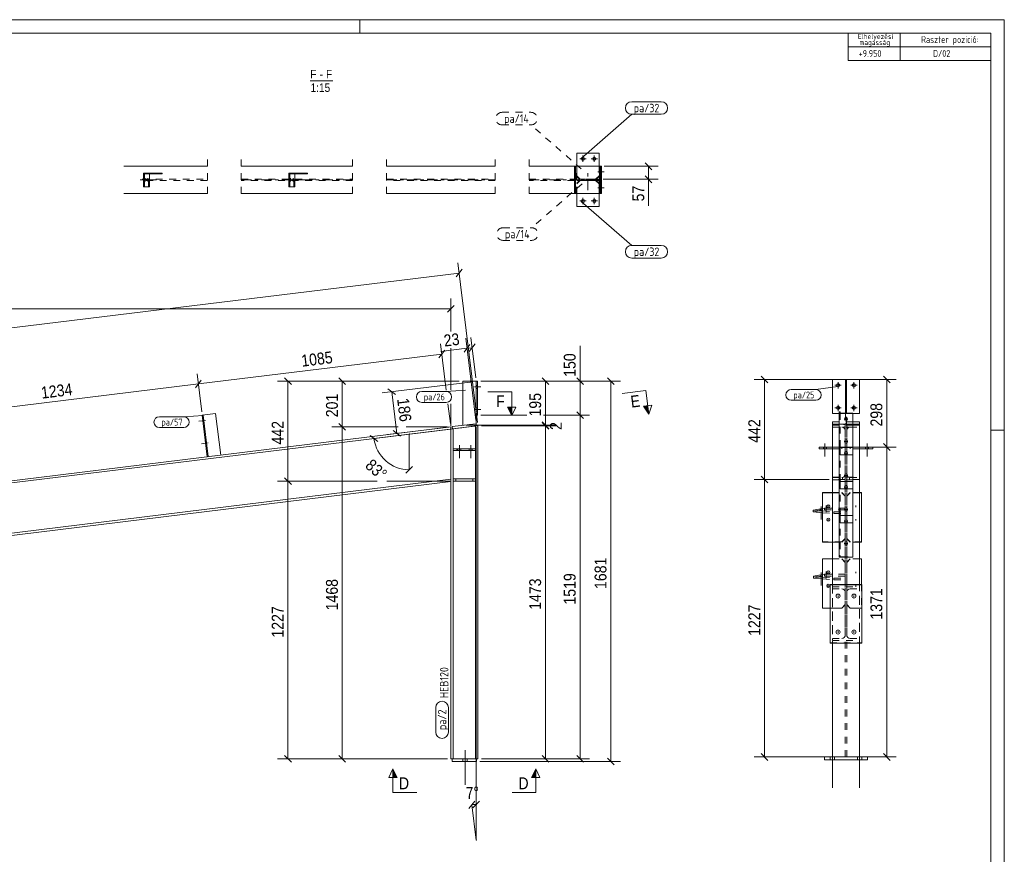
# Model space of a CAD drawing. Header units: millimetres. Extents: x 1 to 593, y 1 to 419.
# Tile 3 of 3: x 303 to 593, y 173 to 419. Entities that reach past the tile are written whole.
import ezdxf

# ---------------------------------------------------------------- set-up
doc = ezdxf.new("R2010")
doc.units = ezdxf.units.MM
for name, pattern in [('XKITLINE00', [0]), ('XKITLINE02', [4, 2, -2]), ('XKITLINE03', [6, 3, -1, 1, -1])]:
    doc.linetypes.add(name, pattern=pattern)
for name, color, linetype, lineweight in [('Bemassung', 1, 'Continuous', 0), ('Schnitt', 6, 'Continuous', 0), ('Schrauben', 7, 'Continuous', 0), ('Teil', 7, 'Continuous', 0), ('Text', 5, 'Continuous', 0), ('Ueberschrift', 7, 'Continuous', 0), ('Zeichnungsrahmen', 3, 'Continuous', 0)]:
    doc.layers.add(name, color=color, linetype=linetype, lineweight=lineweight)
doc.styles.add('ARIAL', font='ARIAL.TTF')
doc.styles.add('ISOCPEUR', font='ISOCPEUR.TTF')

msp = doc.modelspace()

# ---------------------------------------------------------------- hatches: boundary and pattern name
at = {"layer": 'Schnitt'}
for points in [[(487.88, 305.2), (488.18, 302.72), (486.64, 305.05)], [(447.77, 304.79), (447.77, 302.29), (446.52, 304.79)], [(412.77, 195.62), (412.77, 198.12), (414.02, 195.62)], [(453.61, 195.62), (454.86, 198.12), (454.86, 195.62)]]:
    msp.add_hatch(color=256, dxfattribs=at).paths.add_polyline_path(points, flags=17)

# ---------------------------------------------------------------- linework, layer by layer
at = {"layer": 'Bemassung', "linetype": 'XKITLINE00', "lineweight": 0}
for p, q in [((475.07, 375.77), (490.94, 375.77)), ((487.15, 376.76), (489.13, 374.78)), ((488.14, 371.94), (488.14, 375.77)), ((474.74, 371.94), (490.94, 371.94)), ((487.15, 372.93), (489.13, 370.95)), ((488.14, 371.94), (488.14, 364.12)), ((488.14, 371.94), (488.14, 364.12)), ((437.69, 300.28), (431.92, 347.34)), ((35.25, 295.57), (432.29, 344.32)), ((433.15, 345.42), (431.43, 343.21)), ((429.82, 327.07), (429.82, 336.84)), ((430.81, 334.78), (428.83, 332.8)), ((41.75, 333.79), (429.82, 333.79)), ((437.19, 300.89), (434.22, 325.14)), ((437.19, 313.38), (435.73, 325.33)), ((428.49, 309.78), (426.81, 323.45)), ((435.45, 323.22), (433.73, 321.01)), ((434.59, 322.12), (436.1, 322.3)), ((436.96, 323.4), (435.24, 321.2)), ((467.92, 312.39), (467.92, 322.8)), ((467.92, 312.39), (467.92, 322.8)), ((355.39, 311.61), (427.18, 320.43)), ((428.04, 321.53), (426.32, 319.32)), ((434.59, 322.12), (426.83, 321.16)), ((434.59, 322.12), (426.83, 321.16)), ((429.82, 309.78), (429.82, 322.13)), ((356.39, 303.4), (355.02, 314.64)), ((356.39, 303.4), (355.02, 314.64)), ((521.34, 313.89), (523.32, 311.91)), ((557.34, 313.89), (559.32, 311.91)), ((273.73, 301.58), (355.39, 311.61)), ((356.25, 312.71), (354.52, 310.51)), ((356.25, 312.71), (354.52, 310.51)), ((432.32, 312.39), (378.77, 312.39)), ((380.83, 313.38), (382.81, 311.4)), ((381.82, 282.92), (381.82, 312.39)), ((432.32, 312.39), (394.77, 312.39)), ((396.83, 313.38), (398.81, 311.4)), ((397.82, 298.98), (397.82, 312.39)), ((436.32, 312.27), (409.62, 308.99)), ((438.65, 312.39), (479.81, 312.39)), ((438.65, 312.39), (470.72, 312.39)), ((438.65, 312.39), (460.54, 312.39)), ((456.75, 313.38), (458.73, 311.4)), ((457.74, 299.41), (457.74, 312.39)), ((466.93, 313.38), (468.91, 311.4)), ((467.92, 302.39), (467.92, 312.39)), ((476.02, 313.38), (478, 311.4)), ((477.01, 200.32), (477.01, 312.39)), ((545.16, 312.9), (519.28, 312.9)), ((522.33, 283.43), (522.33, 312.9)), ((547.5, 312.9), (561.13, 312.9)), ((558.33, 293.02), (558.33, 312.9)), ((413.5, 308.47), (411.3, 310.19)), ((412.4, 309.33), (413.91, 297.03)), ((429.69, 299.97), (428.98, 305.78)), ((429.82, 299.31), (429.82, 305.78)), ((438.65, 302.39), (452.24, 302.39)), ((438.65, 302.39), (452.24, 302.39)), ((457.14, 302.39), (470.72, 302.39)), ((457.14, 302.39), (470.72, 302.39)), ((466.93, 303.38), (468.91, 301.4)), ((466.93, 303.38), (468.91, 301.4)), ((467.92, 201.12), (467.92, 302.39)), ((396.83, 299.97), (398.81, 297.99)), ((396.83, 299.97), (398.81, 297.99)), ((436.82, 299.17), (407.16, 295.53)), ((434.32, 299.41), (460.79, 299.41)), ((434.32, 299.41), (458.34, 299.41)), ((438.82, 299.29), (458.34, 299.29)), ((438.82, 299.29), (460.79, 299.29)), ((456.75, 300.4), (458.73, 298.42)), ((456.75, 300.4), (458.34, 298.81)), ((456.75, 300.28), (458.34, 298.69)), ((456.75, 300.28), (458.73, 298.3)), ((457.74, 299.29), (457.74, 299.41)), ((457.74, 201.12), (457.74, 299.29)), ((414.28, 298.98), (394.77, 298.98)), ((414.28, 298.98), (394.77, 298.98)), ((397.82, 201.12), (397.82, 298.98)), ((406.05, 296.39), (408.26, 294.67)), ((407.16, 295.53), (417.58, 296.81)), ((429.21, 298.91), (411.13, 296.69)), ((415.01, 296.17), (412.81, 297.89)), ((428.82, 298.98), (416.66, 298.98)), ((428.82, 298.98), (416.66, 298.98)), ((417.58, 286.31), (417.58, 296.81)), ((437.32, 298.9), (437.32, 187.62)), ((557.34, 294.01), (559.32, 292.03)), ((557.34, 294.01), (559.32, 292.03)), ((539.45, 293.02), (561.13, 293.02)), ((539.45, 293.02), (561.13, 293.02)), ((558.33, 201.63), (558.33, 293.02)), ((416.59, 285.32), (418.57, 287.3)), ((408.07, 282.92), (378.77, 282.92)), ((408.07, 282.92), (378.77, 282.92)), ((380.83, 283.91), (382.81, 281.93)), ((380.83, 283.91), (382.81, 281.93)), ((381.82, 201.12), (381.82, 282.92)), ((429.55, 282.92), (410.94, 282.92)), ((429.55, 282.92), (410.94, 282.92)), ((541.33, 283.43), (519.28, 283.43)), ((541.33, 283.43), (519.28, 283.43)), ((521.34, 284.42), (523.32, 282.44)), ((521.34, 284.42), (523.32, 282.44)), ((522.33, 201.63), (522.33, 283.43)), ((428.82, 201.12), (378.77, 201.12)), ((380.83, 202.11), (382.81, 200.13)), ((428.82, 201.12), (394.77, 201.12)), ((396.83, 202.11), (398.81, 200.13)), ((438.42, 200.32), (479.81, 200.32)), ((438.82, 201.12), (470.72, 201.12)), ((438.82, 201.12), (460.54, 201.12)), ((456.75, 202.11), (458.73, 200.13)), ((466.93, 202.11), (468.91, 200.13)), ((476.02, 201.31), (478, 199.33)), ((541.33, 201.63), (519.28, 201.63)), ((521.34, 202.62), (523.32, 200.64)), ((551.33, 201.63), (561.13, 201.63)), ((557.34, 202.62), (559.32, 200.64)), ((436.9, 188.64), (435.17, 186.44)), ((436.04, 187.54), (437.32, 177.12)), ((438.31, 188.61), (436.33, 186.63)), ((437.32, 187.62), (437.32, 177.12))]:
    msp.add_line(p, q, dxfattribs=at)
for centre, start, end in [((417.58, 296.81), 187, 270), ((437.32, 177.12), 90, 97)]:
    msp.add_arc(centre, 10.5, start, end, dxfattribs=at)
at = {"layer": 'Bemassung'}
for p in [(488.14, 375.77), (488.14, 371.94), (432.29, 344.32), (429.82, 333.79), (436.1, 322.3), (427.18, 320.43), (434.59, 322.12), (355.39, 311.61), (355.39, 311.61), (381.82, 312.39), (397.82, 312.39), (457.74, 312.39), (467.92, 312.39), (477.01, 312.39), (522.33, 312.9), (558.33, 312.9), (412.4, 309.33), (467.92, 302.39), (467.92, 302.39), (457.74, 299.41), (457.74, 299.41), (457.74, 299.29), (457.74, 299.29), (397.82, 298.98), (397.82, 298.98), (413.91, 297.03), (417.58, 296.81), (407.16, 295.53), (558.33, 293.02), (558.33, 293.02), (417.58, 286.31), (381.82, 282.92), (381.82, 282.92), (522.33, 283.43), (522.33, 283.43), (381.82, 201.12), (397.82, 201.12), (457.74, 201.12), (467.92, 201.12), (477.01, 200.32), (522.33, 201.63), (558.33, 201.63), (436.04, 187.54), (437.32, 187.62), (437.32, 177.12)]:
    msp.add_point(p, dxfattribs=at)
at = {"layer": 'Schnitt', "linetype": 'XKITLINE00', "lineweight": 0}
for p, q in [((447.77, 309.29), (440.77, 309.29)), ((447.77, 309.29), (447.77, 302.29)), ((487.33, 309.67), (480.38, 308.82)), ((487.33, 309.67), (488.18, 302.72)), ((486.64, 305.05), (489.12, 305.36)), ((488.18, 302.72), (486.64, 305.05)), ((489.12, 305.36), (488.18, 302.72)), ((446.52, 304.79), (449.02, 304.79)), ((447.77, 302.29), (446.52, 304.79)), ((449.02, 304.79), (447.77, 302.29)), ((411.52, 195.62), (412.77, 198.12)), ((412.77, 198.12), (414.02, 195.62)), ((412.77, 191.12), (412.77, 198.12)), ((454.86, 198.12), (453.61, 195.62)), ((454.86, 198.12), (456.11, 195.62)), ((454.86, 191.12), (454.86, 198.12)), ((414.02, 195.62), (411.52, 195.62)), ((453.61, 195.62), (456.11, 195.62)), ((412.77, 191.12), (419.77, 191.12)), ((454.86, 191.12), (447.86, 191.12))]:
    msp.add_line(p, q, dxfattribs=at)
at = {"layer": 'Schrauben', "linetype": 'XKITLINE00', "lineweight": 0}
for p, q in [((467.84, 377.99), (469.71, 377.99)), ((468.77, 378.92), (468.77, 377.06)), ((471.17, 377.99), (473.04, 377.99)), ((472.11, 378.92), (472.11, 377.06)), ((473.74, 374.57), (474.07, 374.57)), ((340.23, 371.77), (338.24, 371.77)), ((341.04, 371.77), (339.05, 371.77)), ((339.7, 372.24), (339.58, 371.89)), ((339.58, 371.89), (339.59, 371.55)), ((339.8, 371.99), (339.7, 372.24)), ((339.7, 371.31), (339.81, 371.66)), ((339.81, 371.66), (339.8, 371.99)), ((340.51, 372.24), (340.4, 371.89)), ((340.4, 371.89), (340.41, 371.55)), ((340.61, 371.99), (340.51, 372.24)), ((340.51, 371.31), (340.62, 371.66)), ((340.62, 371.66), (340.61, 371.99)), ((383.07, 371.77), (381.08, 371.77)), ((383.88, 371.77), (381.9, 371.77)), ((382.54, 372.24), (382.41, 371.89)), ((382.41, 371.89), (382.42, 371.55)), ((382.66, 371.99), (382.54, 372.24)), ((382.54, 371.31), (382.67, 371.66)), ((382.67, 371.66), (382.66, 371.99)), ((383.35, 372.24), (383.22, 371.89)), ((383.22, 371.89), (383.23, 371.55)), ((383.47, 371.99), (383.35, 372.24)), ((383.35, 371.31), (383.48, 371.66)), ((383.48, 371.66), (383.47, 371.99)), ((473.21, 374.11), (475.07, 374.11)), ((473.74, 373.64), (474.07, 373.64)), ((339.59, 371.55), (339.7, 371.31)), ((340.41, 371.55), (340.51, 371.31)), ((382.42, 371.55), (382.54, 371.31)), ((383.23, 371.55), (383.35, 371.31)), ((473.21, 369.44), (475.07, 369.44)), ((473.74, 369.91), (474.07, 369.91)), ((473.74, 368.97), (474.07, 368.97)), ((468.77, 364.62), (468.77, 366.49)), ((472.11, 364.62), (472.11, 366.49)), ((469.71, 365.56), (467.84, 365.56)), ((473.04, 365.56), (471.17, 365.56)), ((436.78, 310.72), (438.65, 310.72)), ((436.78, 310.72), (438.65, 310.72)), ((437.32, 311.19), (437.65, 311.19)), ((437.32, 311.19), (437.65, 311.19)), ((544.93, 311.23), (543.06, 311.23)), ((544, 310.3), (544, 312.16)), ((549.6, 311.23), (547.73, 311.23)), ((548.66, 310.3), (548.66, 312.16)), ((437.32, 310.26), (437.65, 310.26)), ((437.32, 310.26), (437.65, 310.26)), ((544, 303.63), (544, 305.5)), ((548.66, 303.63), (548.66, 305.5)), ((436.78, 304.06), (438.65, 304.06)), ((436.78, 304.06), (438.65, 304.06)), ((437.32, 304.52), (437.65, 304.52)), ((437.32, 304.52), (437.65, 304.52)), ((437.32, 303.59), (437.65, 303.59)), ((437.32, 303.59), (437.65, 303.59)), ((544.93, 304.56), (543.06, 304.56)), ((549.6, 304.56), (547.73, 304.56)), ((357.51, 300.85), (355.53, 300.61)), ((356.93, 301.25), (356.66, 301.22)), ((357.04, 300.32), (356.78, 300.29)), ((546.33, 301.36), (546.33, 301.11)), ((358.33, 294.23), (356.34, 293.99)), ((357.74, 294.63), (357.48, 294.6)), ((357.85, 293.71), (357.59, 293.67)), ((432.35, 293.58), (432.35, 289.71)), ((435.68, 293.58), (435.68, 289.71)), ((540.11, 294.09), (540.11, 290.22)), ((540.11, 294.09), (540.11, 290.22)), ((546.33, 294.74), (546.33, 294.5)), ((552.55, 294.09), (552.55, 290.22)), ((552.55, 294.09), (552.55, 290.22)), ((431.88, 292.51), (431.88, 291.98)), ((432.82, 292.51), (432.82, 291.98)), ((435.22, 292.51), (435.22, 291.98)), ((436.15, 292.51), (436.15, 291.98)), ((539.65, 293.02), (539.65, 292.49)), ((539.65, 293.02), (539.65, 292.49)), ((540.58, 293.02), (540.58, 292.49)), ((540.58, 293.02), (540.58, 292.49)), ((546.33, 291.33), (546.33, 291.09)), ((552.08, 293.02), (552.08, 292.49)), ((552.08, 293.02), (552.08, 292.49)), ((553.01, 293.02), (553.01, 292.49)), ((553.01, 293.02), (553.01, 292.49)), ((546.33, 284.71), (546.33, 284.47)), ((546.33, 281.3), (546.33, 281.06)), ((538.78, 274.51), (538.53, 274.46)), ((538.53, 274.46), (538.88, 274.41)), ((539.11, 274.52), (538.78, 274.51)), ((538.88, 274.41), (539.22, 274.41)), ((539, 275.52), (539, 271.68)), ((539.46, 274.46), (539.11, 274.52)), ((539.22, 274.41), (539.46, 274.46)), ((541.1, 275.75), (541.1, 275.28)), ((546.33, 274.69), (546.33, 274.44)), ((541.1, 271.78), (541.1, 271.31)), ((546.33, 271.28), (546.33, 271.03)), ((546.33, 264.66), (546.33, 264.42)), ((539.01, 256.02), (539.01, 252.18)), ((541.1, 256.25), (541.1, 255.78)), ((538.79, 255.01), (538.54, 254.96)), ((538.54, 254.96), (538.89, 254.9)), ((539.12, 255.01), (538.79, 255.01)), ((538.89, 254.9), (539.23, 254.91)), ((539.47, 254.96), (539.12, 255.01)), ((539.23, 254.91), (539.47, 254.96)), ((541.1, 252.28), (541.1, 251.81)), ((544, 249.27), (544, 248.79)), ((548.66, 249.27), (548.66, 248.79)), ((544, 238.69), (544, 238.2)), ((548.66, 238.69), (548.66, 238.2)), ((434.02, 193.4), (434.02, 203.65)), ((434.02, 193.4), (434.02, 203.65)), ((542.33, 192.49), (542.33, 204.16)), ((550.33, 192.49), (550.33, 204.16)), ((433.38, 200.32), (433.38, 201.12)), ((433.38, 200.32), (433.38, 201.12)), ((434.65, 200.32), (434.65, 201.12)), ((434.65, 200.32), (434.65, 201.12)), ((541.7, 200.83), (541.7, 201.63)), ((542.96, 200.83), (542.96, 201.63)), ((549.7, 200.83), (549.7, 201.63)), ((550.96, 200.83), (550.96, 201.63))]:
    msp.add_line(p, q, dxfattribs=at)
at = {"layer": 'Schrauben', "linetype": 'XKITLINE02', "lineweight": 0}
for p, q in [((432.35, 293.58), (432.35, 289.71)), ((435.68, 293.58), (435.68, 289.71)), ((431.88, 292.51), (431.88, 291.98)), ((432.82, 292.51), (432.82, 291.98)), ((435.22, 292.51), (435.22, 291.98)), ((436.15, 292.51), (436.15, 291.98)), ((540.48, 275.79), (540.48, 271.95)), ((549.22, 275.75), (549.22, 275.28)), ((549.22, 271.78), (549.22, 271.31)), ((540.48, 256.29), (540.48, 252.45)), ((549.22, 256.25), (549.22, 255.78)), ((549.22, 252.28), (549.22, 251.81))]:
    msp.add_line(p, q, dxfattribs=at)
at = {"layer": 'Schrauben', "linetype": 'XKITLINE00', "lineweight": 0}
for centre, radius in [((468.77, 377.99), 0.467), ((472.11, 377.99), 0.467), ((468.77, 365.56), 0.467), ((472.11, 365.56), 0.467), ((544, 311.23), 0.467), ((548.66, 311.23), 0.467), ((544, 304.56), 0.467), ((548.66, 304.56), 0.467), ((546.33, 301.26), 0.467), ((546.33, 294.64), 0.467), ((546.33, 291.23), 0.467), ((546.33, 284.62), 0.467), ((546.33, 281.21), 0.467), ((541.1, 275.55), 0.467), ((546.33, 274.59), 0.467), ((541.1, 271.58), 0.467), ((546.33, 271.18), 0.467), ((546.33, 264.56), 0.467), ((541.1, 256.06), 0.467), ((541.1, 252.09), 0.467), ((544, 249.06), 0.6), ((548.66, 249.06), 0.6), ((544, 238.47), 0.6), ((548.66, 238.47), 0.6)]:
    msp.add_circle(centre, radius, dxfattribs=at)
at = {"layer": 'Teil', "linetype": 'XKITLINE02', "lineweight": 0}
for p, q in [((358.04, 377.77), (358.04, 365.77)), ((368.04, 377.77), (368.04, 365.77)), ((400.88, 377.77), (400.88, 365.77)), ((410.88, 377.77), (410.88, 365.77)), ((442.9, 377.77), (442.9, 365.77)), ((452.91, 377.77), (452.91, 365.77)), ((466.24, 375.77), (466.24, 367.77)), ((466.62, 375.77), (466.97, 375.77)), ((466.7, 367.77), (466.7, 375.77)), ((466.97, 371.99), (466.97, 375.77)), ((466.97, 375.77), (466.97, 372.99)), ((466.97, 372.79), (466.97, 375.77)), ((466.97, 375.77), (473.51, 375.77)), ((473.51, 375.77), (473.51, 371.99)), ((474.07, 375.77), (473.51, 375.77)), ((473.51, 375.77), (473.51, 372.99)), ((473.51, 375.77), (473.51, 372.79)), ((473.78, 375.77), (473.74, 375.77)), ((473.74, 375.77), (473.78, 375.77)), ((473.78, 375.77), (473.78, 367.77)), ((338.83, 371.98), (358.04, 371.98)), ((358.04, 371.57), (338.83, 371.57)), ((340.73, 369.77), (340.73, 373.77)), ((368.04, 371.98), (400.88, 371.98)), ((400.88, 371.57), (368.04, 371.57)), ((383.57, 369.77), (383.57, 373.77)), ((410.88, 371.98), (442.91, 371.98)), ((442.91, 371.57), (410.88, 371.57)), ((452.91, 371.98), (466.24, 371.98)), ((466.24, 371.57), (452.91, 371.57)), ((466.97, 372.99), (467.97, 371.99)), ((467.77, 371.99), (466.97, 372.79)), ((473.51, 371.99), (466.97, 371.99)), ((472.71, 371.99), (467.77, 371.99)), ((472.51, 371.99), (467.97, 371.99)), ((473.51, 372.99), (472.51, 371.99)), ((473.51, 372.79), (472.71, 371.99)), ((473.69, 371.94), (473.69, 371.61)), ((466.97, 367.77), (466.97, 371.56)), ((466.97, 371.56), (473.51, 371.56)), ((466.97, 370.56), (467.97, 371.56)), ((466.97, 370.76), (467.77, 371.56)), ((466.97, 367.77), (466.97, 370.76)), ((466.97, 367.77), (466.97, 370.56)), ((467.77, 371.56), (472.71, 371.56)), ((467.97, 371.56), (472.51, 371.56)), ((473.51, 370.56), (472.51, 371.56)), ((472.71, 371.56), (473.51, 370.76)), ((473.51, 371.56), (473.51, 367.77)), ((473.51, 370.76), (473.51, 367.77)), ((473.51, 367.77), (473.51, 370.56)), ((466.62, 367.77), (466.97, 367.77)), ((473.51, 367.77), (466.97, 367.77)), ((474.07, 367.77), (473.51, 367.77)), ((473.78, 367.77), (473.74, 367.77)), ((473.74, 367.77), (473.78, 367.77)), ((437.32, 312.39), (437.32, 302.39)), ((546.16, 312.9), (546.5, 312.9)), ((357.03, 302.47), (356.52, 302.41)), ((544.33, 302.9), (548.33, 302.9)), ((544.6, 302.99), (544.6, 290.75)), ((546.16, 302.95), (546.16, 299.92)), ((546.5, 299.92), (546.5, 302.95)), ((437.08, 299.2), (430.55, 298.4)), ((437.32, 299.9), (433.32, 299.41)), ((542.33, 299.8), (542.33, 235.17)), ((550.33, 299.8), (542.33, 299.8)), ((542.33, 299.74), (550.33, 299.74)), ((542.33, 299.71), (545.31, 299.71)), ((542.33, 299.53), (542.33, 298.87)), ((548.33, 300.4), (544.33, 300.4)), ((548.33, 299.53), (544.33, 299.53)), ((548.33, 299.49), (544.33, 299.49)), ((545.31, 299.71), (545.62, 299.7)), ((545.62, 299.7), (545.88, 299.68)), ((545.88, 299.68), (546.05, 299.65)), ((546.05, 299.65), (546.11, 299.61)), ((546.11, 299), (546.05, 298.97)), ((546.11, 299.61), (546.11, 201.63)), ((546.5, 300.41), (546.16, 300.41)), ((546.16, 299.92), (546.5, 299.92)), ((546.55, 299.61), (546.61, 299.65)), ((546.55, 299.61), (546.55, 201.63)), ((546.61, 298.97), (546.55, 299)), ((546.61, 299.65), (546.78, 299.68)), ((546.78, 299.68), (547.04, 299.7)), ((547.04, 299.7), (547.35, 299.71)), ((547.35, 299.71), (550.33, 299.71)), ((550.33, 235.17), (550.33, 299.8)), ((550.33, 299.53), (550.33, 298.87)), ((429.82, 283.52), (429.82, 298.31)), ((542.33, 298.91), (545.31, 298.91)), ((542.33, 298.87), (550.33, 298.87)), ((542.33, 298.83), (545.12, 298.83)), ((542.33, 298.82), (550.33, 298.82)), ((545.51, 298.75), (545.12, 298.83)), ((545.62, 298.91), (545.31, 298.91)), ((545.88, 298.93), (545.62, 298.91)), ((546.05, 298.97), (545.88, 298.93)), ((546.12, 297.82), (546.05, 298.21)), ((546.12, 297.82), (546.12, 237.6)), ((546.61, 298.21), (546.54, 297.82)), ((546.54, 297.82), (546.54, 237.6)), ((546.78, 298.93), (546.61, 298.97)), ((547.04, 298.91), (546.78, 298.93)), ((547.35, 298.91), (547.04, 298.91)), ((547.54, 298.83), (547.15, 298.75)), ((547.35, 298.91), (550.33, 298.91)), ((547.54, 298.83), (550.33, 298.83)), ((544.33, 293.37), (544.33, 290.67)), ((358.02, 290.17), (361.99, 290.65)), ((430.55, 291.98), (430.55, 292.51)), ((430.55, 292.51), (437.08, 292.51)), ((437.08, 291.98), (430.55, 291.98)), ((431.55, 291.98), (431.55, 292.51)), ((431.55, 291.98), (431.55, 292.51)), ((436.08, 292.51), (436.08, 291.98)), ((436.08, 291.98), (436.08, 292.51)), ((437.08, 292.51), (437.08, 291.98)), ((437.08, 292.51), (437.08, 291.98)), ((546.11, 293.02), (542.33, 293.02)), ((542.33, 292.49), (546.11, 292.49)), ((544.33, 291.16), (544.6, 291.16)), ((548.33, 290.67), (544.33, 290.67)), ((544.6, 292.97), (544.6, 280.73)), ((544.6, 290.75), (544.63, 290.73)), ((544.63, 290.73), (544.71, 290.72)), ((544.71, 290.72), (544.84, 290.71)), ((544.84, 290.71), (545, 290.7)), ((545, 290.7), (548.33, 290.7)), ((545.11, 293.02), (545.11, 292.49)), ((546.11, 292.49), (546.11, 293.02)), ((546.55, 292.49), (546.55, 293.02)), ((550.33, 293.02), (546.55, 293.02)), ((550.33, 292.49), (546.55, 292.49)), ((547.55, 293.02), (547.55, 292.49)), ((548.33, 292.92), (548.33, 290.67)), ((548.33, 290.7), (548.33, 290.67)), ((546.05, 284.65), (546.12, 285.03)), ((546.54, 285.03), (546.61, 284.65)), ((437.08, 283.59), (430.55, 283.59)), ((430.55, 282.92), (430.55, 283.59)), ((430.55, 282.92), (437.08, 282.92)), ((431.35, 282.92), (431.35, 283.59)), ((431.35, 282.92), (431.35, 283.59)), ((436.28, 282.92), (436.28, 283.59)), ((436.28, 282.92), (436.28, 283.59)), ((437.08, 282.92), (437.08, 283.59)), ((542.33, 283.43), (542.33, 284.09)), ((542.33, 284.09), (546.11, 284.09)), ((542.33, 284.02), (545.12, 284.02)), ((546.11, 283.43), (542.33, 283.43)), ((542.33, 283.37), (550.33, 283.37)), ((544.33, 283.35), (544.33, 280.65)), ((544.6, 282.94), (544.6, 270.7)), ((545.12, 284.02), (545.51, 284.1)), ((545.31, 284.09), (545.31, 283.43)), ((546.11, 284.09), (546.11, 283.43)), ((546.55, 283.43), (546.55, 284.09)), ((546.55, 284.09), (550.33, 284.09)), ((550.33, 283.43), (546.55, 283.43)), ((547.15, 284.1), (547.54, 284.02)), ((547.35, 284.09), (547.35, 283.43)), ((547.54, 284.02), (550.33, 284.02)), ((548.33, 282.89), (548.33, 280.65)), ((550.33, 284.09), (550.33, 283.43)), ((542.33, 279.58), (545.08, 279.58)), ((542.33, 279.52), (545.08, 279.52)), ((544.33, 281.13), (544.6, 281.13)), ((548.33, 280.65), (544.33, 280.65)), ((544.6, 280.73), (544.63, 280.71)), ((544.63, 280.71), (544.71, 280.69)), ((544.71, 280.69), (544.84, 280.68)), ((544.84, 280.68), (545, 280.68)), ((545, 280.68), (548.33, 280.68)), ((545.08, 279.58), (546.1, 278.57)), ((545.08, 279.52), (545.08, 279.58)), ((545.08, 279.52), (546.1, 278.51)), ((546.56, 278.57), (547.58, 279.58)), ((547.58, 279.52), (546.56, 278.51)), ((550.33, 279.58), (547.58, 279.58)), ((547.58, 279.58), (547.58, 279.52)), ((550.33, 279.52), (547.58, 279.52)), ((548.33, 280.68), (548.33, 280.65)), ((546.1, 278.57), (546.1, 265.99)), ((546.56, 278.57), (546.56, 265.99)), ((536.68, 273.88), (540.02, 274.48)), ((540.02, 275.01), (539.44, 274.91)), ((539.44, 274.18), (542.79, 273.9)), ((539.44, 273.65), (542.79, 273.37)), ((546.12, 275.01), (540.02, 275.01)), ((540.02, 275.01), (540.02, 274.48)), ((540.02, 274.48), (546.12, 274.48)), ((542.79, 273.9), (546.12, 273.9)), ((542.79, 273.37), (542.79, 273.9)), ((542.79, 273.37), (546.12, 273.37)), ((544.33, 273.32), (544.33, 270.62)), ((544.6, 272.92), (544.6, 260.68)), ((546.12, 273.37), (546.12, 275.01)), ((548.33, 272.87), (548.33, 270.62)), ((548.33, 272.84), (548.33, 272.87)), ((544.33, 271.11), (544.6, 271.11)), ((548.33, 270.62), (544.33, 270.62)), ((544.6, 270.7), (544.63, 270.68)), ((544.63, 270.68), (544.71, 270.67)), ((544.71, 270.67), (544.84, 270.66)), ((544.84, 270.66), (545, 270.65)), ((545, 270.65), (548.33, 270.65)), ((548.33, 270.65), (548.33, 270.62)), ((545.08, 265.04), (539.44, 265.04)), ((542.33, 264.97), (545.08, 264.97)), ((546.1, 266.05), (545.08, 265.04)), ((545.08, 264.97), (546.1, 265.99)), ((545.08, 265.04), (545.08, 264.97)), ((547.58, 265.04), (546.56, 266.05)), ((547.58, 264.97), (546.56, 265.99)), ((550.89, 265.04), (547.58, 265.04)), ((547.58, 264.97), (547.58, 265.04)), ((550.33, 264.97), (547.58, 264.97)), ((542.33, 260.08), (545.08, 260.08)), ((542.33, 260.02), (545.08, 260.02)), ((544.33, 261.08), (544.6, 261.08)), ((544.6, 260.68), (544.63, 260.66)), ((544.63, 260.66), (544.71, 260.64)), ((544.71, 260.64), (544.84, 260.63)), ((544.84, 260.63), (545, 260.63)), ((545, 260.63), (548.33, 260.63)), ((545.08, 260.08), (546.1, 259.07)), ((545.08, 260.02), (545.08, 260.08)), ((545.08, 260.02), (546.1, 259.01)), ((546.1, 259.07), (546.1, 246.49)), ((546.56, 259.07), (547.58, 260.08)), ((547.58, 260.02), (546.56, 259.01)), ((546.56, 259.07), (546.56, 246.49)), ((550.33, 260.08), (547.58, 260.08)), ((547.58, 260.08), (547.58, 260.02)), ((550.33, 260.02), (547.58, 260.02)), ((548.33, 260.63), (548.33, 260.59)), ((540.01, 255.51), (539.44, 255.4)), ((546.12, 255.51), (540.01, 255.51)), ((540.01, 255.51), (540.01, 254.98)), ((546.12, 253.87), (546.12, 255.51)), ((536.7, 254.37), (540.01, 254.98)), ((539.44, 254.68), (542.79, 254.4)), ((539.44, 254.15), (542.79, 253.87)), ((540.01, 254.98), (546.12, 254.98)), ((542.79, 254.4), (546.12, 254.4)), ((542.79, 253.87), (542.79, 254.4)), ((542.79, 253.87), (546.12, 253.87)), ((542.33, 252.5), (542.33, 235.96)), ((542.33, 251.84), (550.33, 251.84)), ((542.33, 251.19), (545.12, 251.19)), ((545.12, 251.19), (545.51, 251.11)), ((545.51, 251.11), (545.83, 250.9)), ((545.83, 250.9), (546.05, 250.58)), ((546.05, 250.58), (546.12, 250.2)), ((546.54, 250.2), (546.61, 250.58)), ((546.61, 250.58), (546.83, 250.9)), ((546.83, 250.9), (547.15, 251.11)), ((547.15, 251.11), (547.54, 251.19)), ((547.54, 251.19), (550.33, 251.19)), ((550.33, 252.5), (550.33, 235.96)), ((550.89, 252.5), (550.89, 245.47)), ((545.08, 245.54), (539.44, 245.54)), ((541.66, 245.47), (545.08, 245.47)), ((546.1, 246.55), (545.08, 245.54)), ((545.08, 245.47), (546.1, 246.49)), ((545.08, 245.54), (545.08, 245.47)), ((547.58, 245.54), (546.56, 246.55)), ((547.58, 245.47), (546.56, 246.49)), ((550.89, 245.54), (547.58, 245.54)), ((547.58, 245.54), (547.58, 245.47)), ((547.58, 245.47), (550.89, 245.47)), ((541.66, 235.3), (551, 235.3)), ((542.33, 236.61), (545.12, 236.61)), ((542.33, 235.96), (550.33, 235.96)), ((545.51, 236.68), (545.12, 236.61)), ((545.83, 236.9), (545.51, 236.68)), ((546.05, 237.22), (545.83, 236.9)), ((546.12, 237.6), (546.05, 237.22)), ((546.61, 237.22), (546.54, 237.6)), ((546.83, 236.9), (546.61, 237.22)), ((547.15, 236.68), (546.83, 236.9)), ((547.54, 236.61), (547.15, 236.68)), ((547.54, 236.61), (550.33, 236.61)), ((430.22, 201.12), (437.42, 201.12)), ((552.66, 200.83), (540, 200.83)), ((545.31, 201.63), (542.33, 201.63)), ((542.33, 201.63), (545.31, 201.63)), ((550.33, 201.63), (542.33, 201.63))]:
    msp.add_line(p, q, dxfattribs=at)
at = {"layer": 'Teil', "linetype": 'XKITLINE00', "lineweight": 0}
for p, q in [((466.97, 379.66), (466.97, 375.77)), ((473.51, 379.66), (466.97, 379.66)), ((473.51, 379.66), (473.51, 375.77)), ((333.47, 375.77), (358.04, 375.77)), ((368.04, 375.77), (400.88, 375.77)), ((410.88, 375.77), (442.91, 375.77)), ((452.91, 375.77), (466.24, 375.77)), ((466.24, 375.77), (466.62, 375.77)), ((466.24, 375.77), (466.24, 367.77)), ((466.62, 375.77), (473.74, 375.77)), ((466.62, 367.77), (466.62, 375.77)), ((473.69, 375.77), (473.69, 371.94)), ((473.74, 375.52), (473.99, 375.77)), ((473.74, 375.75), (473.77, 375.77)), ((473.74, 367.77), (473.74, 375.77)), ((473.74, 375.77), (474.07, 375.77)), ((473.74, 375.41), (474.07, 375.74)), ((473.74, 375.18), (474.07, 375.51)), ((473.74, 375.07), (474.07, 375.4)), ((473.74, 374.84), (474.07, 375.18)), ((473.74, 374.73), (474.07, 375.06)), ((473.74, 374.51), (474.07, 374.84)), ((473.74, 374.39), (474.07, 374.73)), ((473.74, 374.17), (474.07, 374.5)), ((474.24, 375.77), (474.07, 375.77)), ((474.07, 367.77), (474.07, 375.77)), ((474.24, 367.77), (474.24, 375.77)), ((339.23, 369.77), (339.23, 373.77)), ((339.23, 373.77), (344.7, 373.77)), ((344.7, 373.51), (339.49, 373.51)), ((339.49, 373.51), (339.49, 369.77)), ((341, 369.77), (341, 373.51)), ((343.2, 373.51), (343.2, 373.77)), ((344.7, 373.51), (344.7, 373.77)), ((382.07, 369.77), (382.07, 373.77)), ((382.07, 373.77), (387.54, 373.77)), ((387.54, 373.51), (382.34, 373.51)), ((382.34, 373.51), (382.34, 369.77)), ((383.84, 369.77), (383.84, 373.51)), ((386.04, 373.51), (386.04, 373.77)), ((387.54, 373.51), (387.54, 373.77)), ((469.91, 371.77), (469.74, 371.94)), ((469.74, 371.61), (469.74, 371.94)), ((469.74, 371.94), (473.74, 371.94)), ((469.85, 371.61), (469.74, 371.72)), ((469.74, 371.72), (469.74, 371.72)), ((473.74, 371.61), (469.74, 371.61)), ((469.91, 371.89), (469.85, 371.94)), ((470.19, 371.61), (469.91, 371.89)), ((470.08, 371.61), (469.91, 371.77)), ((470.41, 371.61), (470.08, 371.94)), ((470.52, 371.61), (470.19, 371.94)), ((470.75, 371.61), (470.42, 371.94)), ((470.86, 371.61), (470.53, 371.94)), ((471.09, 371.61), (470.75, 371.94)), ((471.2, 371.61), (470.86, 371.94)), ((471.42, 371.61), (471.09, 371.94)), ((471.53, 371.61), (471.2, 371.94)), ((471.76, 371.61), (471.43, 371.94)), ((471.87, 371.61), (471.54, 371.94)), ((472.1, 371.61), (471.76, 371.94)), ((472.21, 371.61), (471.87, 371.94)), ((472.43, 371.61), (472.1, 371.94)), ((472.54, 371.61), (472.21, 371.94)), ((472.77, 371.61), (472.44, 371.94)), ((472.88, 371.61), (472.55, 371.94)), ((473.11, 371.61), (472.77, 371.94)), ((473.22, 371.61), (472.89, 371.94)), ((473.44, 371.61), (473.11, 371.94)), ((473.56, 371.61), (473.22, 371.94)), ((473.74, 371.65), (473.45, 371.94)), ((473.74, 371.76), (473.56, 371.94)), ((473.69, 367.77), (473.69, 371.61)), ((473.74, 374.06), (474.07, 374.39)), ((473.74, 373.83), (474.07, 374.17)), ((473.74, 373.72), (474.07, 374.05)), ((473.74, 373.5), (474.07, 373.83)), ((473.74, 373.38), (474.07, 373.72)), ((473.74, 373.16), (474.07, 373.49)), ((473.74, 373.05), (474.07, 373.38)), ((473.74, 372.82), (474.07, 373.16)), ((473.74, 372.71), (474.07, 373.04)), ((473.74, 372.49), (474.07, 372.82)), ((473.74, 372.37), (474.07, 372.71)), ((473.74, 372.15), (474.07, 372.48)), ((473.74, 372.04), (474.07, 372.37)), ((473.74, 371.81), (474.07, 372.15)), ((473.74, 371.7), (474.07, 372.03)), ((473.74, 371.61), (473.74, 371.94)), ((473.74, 371.48), (474.07, 371.81)), ((473.74, 371.36), (474.07, 371.7)), ((339.23, 369.77), (339.49, 369.77)), ((339.49, 369.77), (341, 369.77)), ((382.07, 369.77), (382.34, 369.77)), ((382.34, 369.77), (383.84, 369.77)), ((473.74, 371.14), (474.07, 371.47)), ((473.74, 371.03), (474.07, 371.36)), ((473.74, 370.8), (474.07, 371.14)), ((473.74, 370.69), (474.07, 371.02)), ((473.74, 370.47), (474.07, 370.8)), ((473.74, 370.35), (474.07, 370.69)), ((473.74, 370.13), (474.07, 370.46)), ((473.74, 370.02), (474.07, 370.35)), ((473.74, 369.79), (474.07, 370.13)), ((473.74, 369.68), (474.07, 370.01)), ((473.74, 369.46), (474.07, 369.79)), ((473.74, 369.34), (474.07, 369.68)), ((473.74, 369.12), (474.07, 369.45)), ((473.74, 369.01), (474.07, 369.34)), ((473.74, 368.78), (474.07, 369.12)), ((473.74, 368.67), (474.07, 369)), ((473.74, 368.45), (474.07, 368.78)), ((473.74, 368.33), (474.07, 368.67)), ((333.47, 367.77), (358.04, 367.77)), ((368.04, 367.77), (400.88, 367.77)), ((410.88, 367.77), (442.91, 367.77)), ((452.91, 367.77), (466.24, 367.77)), ((466.24, 367.77), (466.62, 367.77)), ((473.74, 367.77), (466.62, 367.77)), ((466.97, 363.89), (466.97, 367.77)), ((473.51, 363.89), (473.51, 367.77)), ((473.74, 368.11), (474.07, 368.44)), ((473.74, 368), (474.07, 368.33)), ((473.74, 367.77), (474.07, 368.11)), ((473.74, 367.77), (473.74, 367.77)), ((473.74, 367.77), (474.07, 367.77)), ((473.85, 367.77), (474.07, 367.99)), ((473.85, 367.77), (473.85, 367.77)), ((474.24, 367.77), (474.07, 367.77)), ((473.51, 363.89), (466.97, 363.89)), ((433.32, 312.39), (437.32, 312.39)), ((433.32, 299.41), (433.32, 312.39)), ((437.65, 312.39), (437.32, 312.39)), ((437.32, 312.39), (437.32, 302.39)), ((437.65, 312.39), (437.65, 302.39)), ((542.33, 312.9), (546.16, 312.9)), ((542.33, 312.9), (542.33, 302.9)), ((546.16, 312.9), (546.5, 312.9)), ((546.16, 312.9), (546.16, 302.95)), ((550.33, 312.9), (546.5, 312.9)), ((546.5, 312.9), (546.5, 302.95)), ((550.33, 312.9), (550.33, 302.9)), ((356.52, 302.41), (360.49, 302.9)), ((356.52, 302.41), (358.02, 290.17)), ((356.78, 302.44), (358.28, 290.2)), ((360.49, 302.9), (361.99, 290.65)), ((437.65, 302.39), (437.32, 302.39)), ((437.32, 302.39), (437.32, 299.9)), ((542.33, 302.9), (544.33, 302.9)), ((544.33, 303.4), (544.33, 302.91)), ((544.33, 303.4), (544.6, 303.4)), ((544.33, 302.91), (544.33, 293.37)), ((544.33, 302.91), (548.33, 302.91)), ((544.6, 303.4), (544.6, 302.99)), ((544.63, 302.98), (544.6, 302.99)), ((544.71, 302.96), (544.63, 302.98)), ((544.84, 302.95), (544.71, 302.96)), ((545, 302.95), (544.84, 302.95)), ((545, 302.95), (548.33, 302.95)), ((548.33, 302.95), (548.33, 292.92)), ((550.33, 302.9), (548.33, 302.9)), ((437.27, 299.9), (430.2, 299.03)), ((430.2, 299.03), (430.28, 298.37)), ((430.28, 298.37), (437.35, 299.24)), ((437.08, 299.2), (437.82, 299.29)), ((437.08, 292.51), (437.08, 299.2)), ((437.35, 299.24), (437.27, 299.9)), ((437.27, 299.9), (437.32, 299.9)), ((437.82, 299.29), (437.82, 201.12)), ((542.33, 299.53), (542.33, 300.4)), ((542.33, 300.4), (544.33, 300.4)), ((542.33, 299.49), (542.33, 299.53)), ((542.33, 299.53), (544.33, 299.53)), ((542.33, 299.49), (542.33, 252.5)), ((542.33, 299.49), (544.33, 299.49)), ((550.33, 300.4), (548.33, 300.4)), ((550.33, 299.53), (548.33, 299.53)), ((550.33, 299.49), (548.33, 299.49)), ((550.33, 300.4), (550.33, 299.53)), ((550.33, 299.53), (550.33, 299.49)), ((550.33, 299.49), (550.33, 252.5)), ((429.82, 298.98), (41.75, 251.33)), ((41.83, 250.68), (429.82, 298.32)), ((429.82, 298.32), (429.82, 298.98)), ((430.55, 298.4), (429.82, 298.31)), ((429.82, 298.31), (429.82, 298.32)), ((429.82, 298.31), (429.82, 201.12)), ((430.55, 298.4), (430.55, 201.12)), ((544.33, 293.37), (544.33, 292.89)), ((544.33, 293.37), (544.6, 293.37)), ((544.6, 293.37), (544.6, 292.97)), ((430.55, 291.98), (430.55, 292.51)), ((430.55, 292.51), (437.08, 292.51)), ((437.08, 291.98), (430.55, 291.98)), ((437.08, 292.51), (437.08, 291.98)), ((437.08, 291.98), (437.08, 201.12)), ((542.33, 293.02), (538.45, 293.02)), ((538.45, 293.02), (538.45, 292.49)), ((538.45, 292.49), (542.33, 292.49)), ((544.33, 292.89), (544.33, 283.35)), ((544.33, 292.89), (548.33, 292.89)), ((544.63, 292.95), (544.6, 292.97)), ((544.71, 292.93), (544.63, 292.95)), ((544.84, 292.92), (544.71, 292.93)), ((545, 292.92), (544.84, 292.92)), ((545, 292.92), (548.33, 292.92)), ((548.33, 292.92), (548.33, 282.89)), ((554.21, 293.02), (550.33, 293.02)), ((554.21, 292.49), (550.33, 292.49)), ((554.21, 293.02), (554.21, 292.49)), ((43.62, 236.1), (429.82, 283.52)), ((43.7, 235.45), (429.82, 282.86)), ((429.82, 282.86), (429.82, 283.52)), ((430.55, 282.92), (430.55, 283.59)), ((430.55, 283.59), (437.08, 283.59)), ((437.08, 282.92), (430.55, 282.92)), ((437.08, 283.59), (437.08, 282.92)), ((544.33, 283.35), (544.33, 282.86)), ((544.33, 283.35), (544.6, 283.35)), ((544.33, 282.86), (544.33, 273.32)), ((544.33, 282.86), (548.33, 282.86)), ((544.6, 283.35), (544.6, 282.94)), ((544.63, 282.92), (544.6, 282.94)), ((544.71, 282.91), (544.63, 282.92)), ((544.84, 282.9), (544.71, 282.91)), ((545, 282.89), (544.84, 282.9)), ((545, 282.89), (548.33, 282.89)), ((548.33, 282.89), (548.33, 272.87)), ((539.44, 279.52), (539.44, 279.58)), ((539.44, 279.58), (542.33, 279.58)), ((539.44, 279.52), (539.44, 264.97)), ((539.44, 279.52), (542.33, 279.52)), ((550.89, 279.58), (550.33, 279.58)), ((550.89, 279.52), (550.33, 279.52)), ((550.89, 279.58), (550.89, 279.52)), ((550.89, 264.97), (550.89, 279.52)), ((539.44, 274.91), (536.68, 274.41)), ((536.68, 274.41), (539.44, 274.18)), ((536.68, 274.41), (536.68, 273.88)), ((536.68, 273.88), (539.44, 273.65)), ((544.33, 273.32), (544.33, 272.84)), ((544.33, 273.32), (544.6, 273.32)), ((544.6, 273.32), (544.6, 272.92)), ((544.63, 272.9), (544.6, 272.92)), ((544.71, 272.88), (544.63, 272.9)), ((544.84, 272.87), (544.71, 272.88)), ((545, 272.87), (544.84, 272.87)), ((548.33, 272.87), (545, 272.87)), ((548.33, 272.87), (548.33, 260.59)), ((544.33, 272.84), (544.33, 260.59)), ((544.33, 272.84), (548.33, 272.84)), ((539.44, 264.97), (542.33, 264.97)), ((550.89, 264.97), (550.33, 264.97)), ((539.44, 260.02), (539.44, 260.08)), ((539.44, 260.08), (542.33, 260.08)), ((539.44, 260.02), (539.44, 245.47)), ((539.44, 260.02), (542.33, 260.02)), ((548.33, 260.59), (544.33, 260.59)), ((550.89, 260.08), (550.33, 260.08)), ((550.89, 260.02), (550.33, 260.02)), ((550.89, 260.08), (550.89, 260.02)), ((550.89, 252.5), (550.89, 260.02)), ((539.44, 255.4), (536.7, 254.9)), ((536.7, 254.9), (539.44, 254.68)), ((536.7, 254.9), (536.7, 254.37)), ((536.7, 254.37), (539.44, 254.15)), ((541.66, 252.37), (541.66, 252.5)), ((541.66, 252.5), (551, 252.5)), ((551, 252.37), (541.66, 252.37)), ((541.66, 252.37), (541.66, 235.17)), ((551, 252.5), (551, 235.17)), ((539.44, 245.47), (541.66, 245.47)), ((541.66, 235.17), (551, 235.17)), ((542.33, 235.17), (542.33, 201.63)), ((550.33, 235.17), (550.33, 201.63)), ((429.82, 201.12), (430.22, 201.12)), ((430.22, 200.32), (430.22, 201.12)), ((430.22, 201.12), (437.42, 201.12)), ((430.22, 200.32), (437.42, 200.32)), ((437.82, 201.12), (437.42, 201.12)), ((437.42, 200.32), (437.42, 201.12)), ((542.33, 201.63), (540, 201.63)), ((540, 201.63), (540, 200.83)), ((540, 200.83), (552.66, 200.83)), ((542.33, 201.63), (550.33, 201.63)), ((552.66, 201.63), (550.33, 201.63)), ((552.66, 200.83), (552.66, 201.63))]:
    msp.add_line(p, q, dxfattribs=at)
at = {"layer": 'Teil', "linetype": 'XKITLINE03', "lineweight": 0}
for p, q in [((470.24, 368.77), (470.24, 374.77)), ((343.08, 371.77), (340.85, 371.77)), ((368.04, 371.77), (400.88, 371.77)), ((385.93, 371.77), (383.69, 371.77)), ((410.88, 371.77), (442.91, 371.77)), ((452.91, 371.77), (469.22, 371.77)), ((473.24, 371.77), (467.24, 371.77))]:
    msp.add_line(p, q, dxfattribs=at)
at = {"layer": 'Teil', "linetype": 'XKITLINE02', "lineweight": 0}
for centre, start, end in [((545.12, 297.83), 22.2862, 67.2851), ((547.54, 297.83), 112.7149, 157.7138), ((545.12, 285.03), 292.7149, 337.7138), ((547.54, 285.03), 202.2862, 247.2851)]:
    msp.add_arc(centre, 1, start, end, dxfattribs=at)
at = {"layer": 'Text', "linetype": 'XKITLINE00', "lineweight": 0}
for p, q in [((483.15, 394.8), (491.87, 394.8)), ((468.3, 378.1), (483.15, 391.1)), ((483.15, 391.1), (491.87, 391.1)), ((468.3, 365.44), (483.15, 352.44)), ((483.15, 352.44), (491.87, 352.44)), ((483.15, 348.74), (491.87, 348.74)), ((543.95, 310.88), (537.42, 309.98)), ((421.26, 309.38), (428.47, 309.38)), ((434.13, 309.78), (428.47, 309.38)), ((530.2, 309.98), (537.42, 309.98)), ((428.47, 306.18), (421.26, 306.18)), ((537.42, 306.78), (530.2, 306.78)), ((343.89, 301.95), (351.1, 301.95)), ((356.77, 302.35), (351.1, 301.95)), ((351.1, 298.75), (343.89, 298.75)), ((425.39, 208.97), (425.39, 216.19)), ((429.09, 216.19), (429.09, 208.97))]:
    msp.add_line(p, q, dxfattribs=at)
at = {"layer": 'Text', "linetype": 'XKITLINE02', "lineweight": 0}
for p, q in [((444.94, 391.69), (453.45, 391.69)), ((444.94, 387.99), (453.45, 387.99)), ((468.3, 375), (453.45, 387.99)), ((468.53, 370.64), (453.68, 357.65)), ((445.18, 357.65), (453.68, 357.65)), ((445.18, 353.95), (453.68, 353.95))]:
    msp.add_line(p, q, dxfattribs=at)
at = {"layer": 'Text', "linetype": 'XKITLINE00', "lineweight": 0}
for centre, radius, start, end in [((483.15, 392.95), 1.85, 90, 270), ((491.87, 392.95), 1.85, 270, 90), ((483.15, 350.59), 1.85, 90, 270), ((491.87, 350.59), 1.85, 270, 90), ((421.26, 307.78), 1.6, 90, 270), ((428.47, 307.78), 1.6, 270, 90), ((530.2, 308.38), 1.6, 90, 270), ((537.42, 308.38), 1.6, 270, 90), ((343.89, 300.35), 1.6, 90, 270), ((351.1, 300.35), 1.6, 270, 90), ((427.24, 216.19), 1.85, 0, 180), ((427.24, 208.97), 1.85, 180, 0)]:
    msp.add_arc(centre, radius, start, end, dxfattribs=at)
at = {"layer": 'Text', "linetype": 'XKITLINE02', "lineweight": 0}
for centre, start, end in [((444.94, 389.84), 90, 270), ((453.45, 389.84), 270, 90), ((445.18, 355.8), 90, 270), ((453.68, 355.8), 270, 90)]:
    msp.add_arc(centre, 1.85, start, end, dxfattribs=at)
at = {"layer": 'Ueberschrift', "linetype": 'XKITLINE00', "lineweight": 0}
for p, q in [((547, 415), (547, 411)), ((562.3, 415), (562.3, 411)), ((547, 411), (589, 411)), ((547, 411), (547, 407)), ((562.31, 411), (562.31, 407)), ((547, 407), (589, 407)), ((388.39, 400.95), (395.07, 400.95))]:
    msp.add_line(p, q, dxfattribs=at)
at = {"layer": 'Zeichnungsrahmen', "linetype": 'XKITLINE00', "lineweight": 0}
for p, q in [((593, 419), (1, 419)), ((403, 415), (403, 419)), ((593, 1), (593, 419)), ((589, 415), (5, 415)), ((589, 5), (589, 415)), ((593, 298), (589, 298))]:
    msp.add_line(p, q, dxfattribs=at)

# ---------------------------------------------------------------- texts
at = {"layer": 'Bemassung', "style": 'ARIAL', "width": 0.85}
for s, rotation, p in [('57', 90.0002, (486.84, 365.43)), ('23', 7.0015, (427.97, 322.61)), ('1085', 7.0015, (385.97, 316.67)), ('150', 90.0002, (466.62, 313.7)), ('1234', 7.0015, (309.25, 307.25)), ('201', 90.0002, (396.52, 301.79)), ('195', 90.0002, (456.44, 302.01)), ('186', -82.9987, (413.97, 307.2)), ('298', 90.0002, (557.03, 299.06)), ('442', 90.0002, (380.52, 293.76)), ('2', 90.0002, (462.54, 298.05)), ('442', 90.0002, (521.03, 294.27)), ('83°', -41.4993, (404.33, 287.16)), ('1681', 90.0002, (475.71, 251.16)), ('1468', 90.0002, (396.52, 244.86)), ('1473', 90.0002, (456.44, 245.01)), ('1519', 90.0002, (466.62, 246.56)), ('1371', 90.0002, (557.03, 242.13)), ('1227', 90.0002, (380.52, 236.83)), ('1227', 90.0002, (521.03, 237.33)), ('7°', 3.5008, (434.34, 189.21))]:
    msp.add_text(s, height=3.5, rotation=rotation, dxfattribs=at).set_placement(p)
at = {"layer": 'Schnitt', "style": 'ARIAL', "width": 0.85}
for s, p in [('F', (443.17, 304.79)), ('D', (414.52, 192.12)), ('D', (449.74, 192.12))]:
    msp.add_text(s, height=3.5, dxfattribs=at).set_placement(p)
msp.add_text('E', height=3.5, rotation=7.0015, dxfattribs=at).set_placement((483.05, 304.61))
at = {"layer": 'Text', "style": 'ISOCPEUR', "width": 0.85}
for s, height, p in [('pa/32', 2.5, (483.75, 391.7)), ('pa/14', 2.5, (445.54, 388.59)), ('pa/14', 2.5, (445.78, 354.55)), ('pa/32', 2.5, (483.75, 349.34)), ('pa/26', 2, (421.86, 306.78)), ('pa/25', 2, (530.8, 307.38)), ('pa/57', 2, (344.49, 299.35))]:
    msp.add_text(s, height=height, dxfattribs=at).set_placement(p)
for s, p in [('HEB120', (429.12, 218.98)), ('pa/2', (428.49, 209.57))]:
    msp.add_text(s, height=2.5, rotation=90.0002, dxfattribs=at).set_placement(p)
at = {"layer": 'Ueberschrift', "width": 0.85}
for s, height, style, p in [('Elhelyezési', 1.5, 'ISOCPEUR', (549.84, 413.31)), ('magasság', 1.5, 'ISOCPEUR', (550.3, 411.54)), ('Raszter pozició:', 2, 'ISOCPEUR', (568.48, 412.15)), (' +9.950', 2, 'ISOCPEUR', (548.98, 408.04)), ('D/02', 2, 'ISOCPEUR', (571.98, 408.04)), ('F', 2.5, 'ARIAL', (388.39, 401.7)), ('F', 2.5, 'ARIAL', (393.03, 401.7)), ('-', 2.5, 'ARIAL', (391.17, 401.7)), ('1:15', 2.5, 'ARIAL', (388.48, 397.7))]:
    msp.add_text(s, height=height, dxfattribs=dict(at, style=style)).set_placement(p)

doc.saveas('drawing.dxf')
